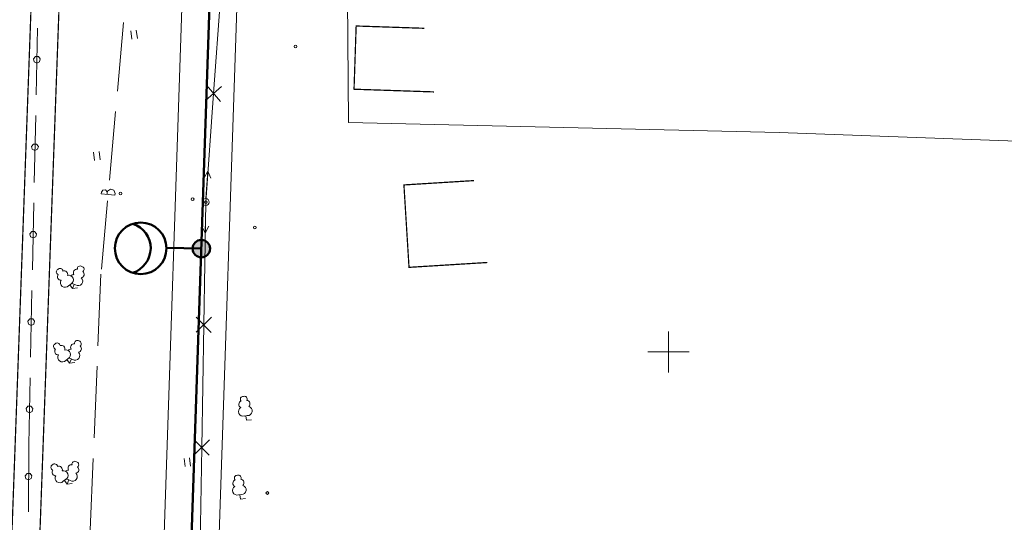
# Model space of a CAD drawing. Header units: millimetres. Extents: x 0 to 1188, y 0 to 841.
# Tile 62 of 76: x 693 to 837, y 597 to 671. Entities that reach past the tile are written whole.
import ezdxf

# ---------------------------------------------------------------- set-up
doc = ezdxf.new("R2010")
doc.units = ezdxf.units.MM
for name, pattern in [('K5LT32789', [0]), ('K5LT32797', [0]), ('K5LT32809', [0]), ('K5LT32813', [0]), ('K5LT32814', [0]), ('K5LT32815', [3.5, 2.5, -1]), ('K5LT32819', [0]), ('K5LT32822', [0]), ('K5LT32827', [0]), ('K5LT_BASIC', [0])]:
    doc.linetypes.add(name, pattern=pattern)
doc.layers.add('Системный слой', color=7, linetype='Continuous')

# ---------------------------------------------------------------- blocks, each defined once
blk = doc.blocks.new('U561')
at = {"layer": 'Системный слой', "color": 7, "linetype": 'K5LT32813', "lineweight": 18}
for p, q in [((721.65, 659.83), (723.93, 691.42)), ((720.47, 658.81), (722.83, 660.85)), ((722.67, 658.65), (720.63, 661.01)), ((720.51, 644.03), (721.65, 659.83)), ((719.93, 608.38), (720.51, 644.03)), ((719.1, 625.12), (721.34, 627.29)), ((721.31, 625.09), (719.14, 627.33)), ((718.81, 607.3), (721.05, 609.47)), ((721.01, 607.26), (718.85, 609.5)), ((719.64, 590.56), (719.93, 608.38))]:
    blk.add_line(p, q, dxfattribs=at)
blk = doc.blocks.new('U566')
at = {"layer": 'Системный слой', "color": 5, "linetype": 'K5LT32819', "lineweight": 18, "true_color": 0x0000ff}
for p, q in [((704.84, 623.16), (705.27, 633.55)), ((704.28, 609.79), (704.71, 620.17)), ((703.73, 596.41), (704.16, 606.79)), ((702.65, 594.61), (702.64, 594.37)), ((703.64, 594.32), (702.64, 594.37)), ((702.65, 594.61), (702.85, 594.92)), ((702.85, 594.92), (703.22, 594.96)), ((703.22, 594.96), (703.47, 594.69)), ((703.47, 594.69), (703.49, 594.56)), ((703.49, 594.56), (703.48, 594.33)), ((703.55, 594.78), (703.49, 594.56)), ((703.94, 595.1), (703.55, 594.78)), ((703.64, 594.32), (704.64, 594.28)), ((704.43, 594.98), (703.94, 595.1)), ((704.65, 594.53), (704.43, 594.98)), ((704.65, 594.53), (704.64, 594.28)), ((703.17, 583.03), (703.6, 593.41))]:
    blk.add_line(p, q, dxfattribs=at)
blk = doc.blocks.new('U570')
at = {"layer": 'Системный слой', "color": 6, "linetype": 'K5LT32822', "lineweight": 18, "true_color": 0xff00ff}
for p, q in [((696.05, 669.32), (695.85, 659.61)), ((695.74, 665.18), (695.47, 664.84)), ((695.47, 664.84), (695.57, 664.42)), ((695.57, 664.42), (695.95, 664.23)), ((696.18, 665.18), (695.74, 665.18)), ((695.95, 664.23), (696.34, 664.41)), ((696.45, 664.83), (696.18, 665.18)), ((696.34, 664.41), (696.45, 664.83)), ((695.79, 656.61), (695.58, 646.9)), ((695.47, 652.47), (695.2, 652.13)), ((695.2, 652.13), (695.3, 651.71)), ((695.3, 651.71), (695.68, 651.52)), ((695.91, 652.47), (695.47, 652.47)), ((695.68, 651.52), (696.07, 651.7)), ((696.18, 652.13), (695.91, 652.47)), ((696.07, 651.7), (696.18, 652.13)), ((695.52, 643.9), (695.31, 634.2)), ((695.21, 639.77), (694.93, 639.43)), ((694.93, 639.43), (695.03, 639)), ((695.03, 639), (695.41, 638.82)), ((695.64, 639.76), (695.21, 639.77)), ((695.41, 638.82), (695.81, 639)), ((695.91, 639.42), (695.64, 639.76)), ((695.81, 639), (695.91, 639.42)), ((695.25, 631.2), (695.04, 621.49)), ((694.94, 627.06), (694.66, 626.72)), ((694.66, 626.72), (694.76, 626.29)), ((694.76, 626.29), (695.14, 626.11)), ((695.37, 627.06), (694.94, 627.06)), ((695.14, 626.11), (695.54, 626.29)), ((695.64, 626.71), (695.37, 627.06)), ((695.54, 626.29), (695.64, 626.71)), ((694.98, 618.49), (694.78, 608.78)), ((694.67, 614.35), (694.4, 614.01)), ((695.1, 614.35), (694.67, 614.35)), ((695.37, 614.01), (695.1, 614.35)), ((694.4, 614.01), (694.5, 613.59)), ((694.5, 613.59), (694.87, 613.4)), ((694.87, 613.4), (695.27, 613.58)), ((695.27, 613.58), (695.37, 614.01)), ((694.78, 608.78), (694.73, 599)), ((694.53, 604.6), (694.27, 604.26)), ((694.27, 604.26), (694.37, 603.83)), ((694.97, 604.61), (694.53, 604.6)), ((695.24, 604.27), (694.97, 604.61)), ((695.15, 603.84), (695.24, 604.27)), ((694.37, 603.83), (694.75, 603.65)), ((694.75, 603.65), (695.15, 603.84))]:
    blk.add_line(p, q, dxfattribs=at)
blk = doc.blocks.new('U571')
at = {"layer": 'Системный слой', "color": 5, "linetype": 'K5LT32819', "lineweight": 18, "true_color": 0x0000ff}
for p, q in [((707.67, 660.16), (708.57, 670.12)), ((706.51, 647.22), (707.4, 657.18)), ((705.35, 645.48), (705.56, 645.78)), ((705.56, 645.78), (705.93, 645.79)), ((705.93, 645.79), (706.17, 645.51)), ((706.66, 645.9), (706.25, 645.6)), ((707.15, 645.76), (706.66, 645.9)), ((707.34, 645.3), (707.15, 645.76)), ((705.35, 645.48), (705.33, 645.23)), ((706.32, 645.14), (705.33, 645.23)), ((706.17, 645.51), (706.19, 645.38)), ((706.19, 645.38), (706.17, 645.16)), ((706.25, 645.6), (706.19, 645.38)), ((706.32, 645.14), (707.32, 645.05)), ((707.34, 645.3), (707.32, 645.05)), ((705.35, 634.28), (706.24, 644.23))]:
    blk.add_line(p, q, dxfattribs=at)
blk = doc.blocks.new('U724')
at = {"layer": 'Системный слой'}
h = blk.add_hatch(color=7, dxfattribs=at)
h.paths.add_polyline_path([(719.87, 637.27), (719.35, 638.43), (719.3, 638.4), (719.24, 638.37), (719.18, 638.34), (719.13, 638.3), (719.08, 638.26), (719.03, 638.22), (718.98, 638.18), (718.94, 638.13), (718.9, 638.09), (718.86, 638.04), (718.82, 637.99), (718.79, 637.93), (718.75, 637.88), (718.72, 637.82), (718.7, 637.76), (718.68, 637.7), (718.65, 637.64), (718.64, 637.58), (718.62, 637.52), (718.61, 637.45), (718.6, 637.39), (718.6, 637.33), (718.6, 637.26), (718.6, 637.2), (718.6, 637.14), (718.61, 637.07), (718.62, 637.01), (718.64, 636.95), (718.66, 636.89), (718.68, 636.83), (718.7, 636.77), (718.73, 636.71), (718.76, 636.65), (718.79, 636.6), (718.82, 636.54), (718.86, 636.49), (718.9, 636.44), (718.94, 636.39), (718.99, 636.35), (719.04, 636.31), (719.08, 636.26), (719.14, 636.23), (719.19, 636.19), (719.24, 636.16), (719.3, 636.13), (719.36, 636.1), (719.42, 636.08), (719.48, 636.05), (719.54, 636.04), (719.6, 636.02), (719.66, 636.01), (719.73, 636), (719.79, 635.99), (719.85, 635.99), (719.92, 635.99), (719.98, 636), (720.04, 636), (720.11, 636.01), (720.17, 636.03), (720.23, 636.04), (720.29, 636.06), (720.35, 636.08), (720.39, 636.1)])
h.paths.add_polyline_path([(720.57, 638.34), (720.51, 638.37), (720.45, 638.4), (720.4, 638.43), (720.34, 638.45), (720.28, 638.47), (720.22, 638.49), (720.16, 638.51), (720.09, 638.52), (720.03, 638.53), (719.97, 638.54), (719.9, 638.54), (719.84, 638.54), (719.77, 638.54), (719.71, 638.53), (719.65, 638.52), (719.59, 638.51), (719.52, 638.49), (719.46, 638.47), (719.4, 638.45), (719.35, 638.43), (719.87, 637.27), (720.39, 636.1), (720.45, 636.13), (720.5, 636.16), (720.56, 636.19), (720.61, 636.23), (720.66, 636.26), (720.71, 636.31), (720.76, 636.35), (720.8, 636.39), (720.85, 636.44), (720.89, 636.49), (720.92, 636.54), (720.96, 636.6), (720.99, 636.65), (721.02, 636.71), (721.05, 636.77), (721.07, 636.83), (721.09, 636.89), (721.11, 636.95), (721.12, 637.01), (721.13, 637.07), (721.14, 637.14), (721.15, 637.2), (721.15, 637.26), (721.15, 637.33), (721.14, 637.39), (721.13, 637.45), (721.12, 637.52), (721.11, 637.58), (721.09, 637.64), (721.07, 637.7), (721.05, 637.76), (721.02, 637.82), (720.99, 637.88), (720.96, 637.93), (720.93, 637.99), (720.89, 638.04), (720.85, 638.09), (720.81, 638.13), (720.76, 638.18), (720.71, 638.22), (720.67, 638.26), (720.61, 638.3)])
at = {"layer": 'Системный слой', "color": 7, "linetype": 'K5LT_BASIC', "lineweight": 50}
blk.add_circle((719.87, 637.27), 1.27, dxfattribs=at)
blk = doc.blocks.new('U734')
at = {"layer": 'Системный слой', "color": 7, "linetype": 'K5LT_BASIC', "lineweight": 50}
blk.add_line((714.81, 637.39), (719.87, 637.27), dxfattribs=at)
blk.add_circle((711.06, 637.31), 3.75, dxfattribs=at)
blk.add_arc((708.76, 637.32), 3.75, 287.3803, 71.7559, dxfattribs=at)
blk = doc.blocks.new('U778')
at = {"layer": 'Системный слой', "color": 7, "linetype": 'K5LT32797', "lineweight": 18}
blk.add_circle((720.51, 644.03), 0.5, dxfattribs=at)
blk = doc.blocks.new('U779')
at = {"layer": 'Системный слой', "color": 7, "linetype": 'K5LT32797', "lineweight": 18}
for p, q in [((720.84, 648.52), (720.27, 647.56)), ((720.55, 644.53), (720.84, 648.52)), ((720.84, 648.52), (721.26, 647.49))]:
    blk.add_line(p, q, dxfattribs=at)
blk = doc.blocks.new('U780')
at = {"layer": 'Системный слой', "color": 7, "linetype": 'K5LT32797', "lineweight": 18}
for p, q in [((720.51, 643.53), (720.44, 639.53)), ((720.44, 639.53), (719.96, 640.54)), ((720.44, 639.53), (720.96, 640.53))]:
    blk.add_line(p, q, dxfattribs=at)
blk = doc.blocks.new('U870')
at = {"layer": 'Системный слой', "color": 7, "linetype": 'K5LT32797', "lineweight": 18}
for p, q in [((725.26, 601.48), (725.69, 601.53)), ((725.48, 601.5), (725.56, 600.85)), ((725.56, 600.85), (726.3, 600.94))]:
    blk.add_line(p, q, dxfattribs=at)
for centre, radius, start, end in [((725.09, 603.91), 0.415, 85.6138, 220.3823), ((725.26, 603.93), 0.415, 333.8281, 108.5966), ((724.97, 603.17), 0.512, 112.6034, 243.3064), ((725.56, 603.24), 0.512, 310.904, 81.6069), ((725.72, 602.2), 0.673, 267.4076, 75.424), ((725.07, 602.12), 0.673, 118.7863, 286.8027)]:
    blk.add_arc(centre, radius, start, end, dxfattribs=at)
blk = doc.blocks.new('U871')
at = {"layer": 'Системный слой', "color": 7, "linetype": 'K5LT32797', "lineweight": 18}
for p, q in [((726.13, 612.94), (726.56, 613)), ((726.35, 612.97), (726.43, 612.32)), ((726.43, 612.32), (727.17, 612.41))]:
    blk.add_line(p, q, dxfattribs=at)
for centre, radius, start, end in [((725.96, 615.38), 0.415, 85.6138, 220.3823), ((726.13, 615.4), 0.415, 333.8281, 108.5966), ((725.94, 613.59), 0.673, 118.7863, 286.8027), ((725.84, 614.64), 0.512, 112.6034, 243.3064), ((726.43, 614.71), 0.512, 310.904, 81.6069), ((726.59, 613.67), 0.673, 267.4076, 75.424)]:
    blk.add_arc(centre, radius, start, end, dxfattribs=at)
blk = doc.blocks.new('U873')
at = {"layer": 'Системный слой', "color": 7, "linetype": 'K5LT32797', "lineweight": 18}
for p, q in [((699.79, 603.45), (700.13, 603.71)), ((699.96, 603.58), (700.35, 603.06)), ((700.61, 603.66), (700.35, 603.06)), ((700.35, 603.06), (701.1, 603.15)), ((700.41, 603.75), (700.81, 603.58))]:
    blk.add_line(p, q, dxfattribs=at)
for centre, radius, start, end in [((698.42, 605.47), 0.415, 115.6138, 250.3823), ((698.55, 605.57), 0.415, 3.8281, 138.5966), ((699.16, 605.13), 0.512, 340.904, 111.6069), ((701.01, 605.36), 0.512, 82.6034, 213.3064), ((701.48, 605.94), 0.415, 55.6138, 190.3823), ((701.63, 605.87), 0.415, 303.8281, 78.5966), ((698.69, 604.77), 0.512, 142.6034, 273.3064), ((699.29, 603.91), 0.673, 148.7863, 316.8027), ((699.82, 604.31), 0.673, 297.4076, 105.424), ((700.56, 604.4), 0.673, 88.7863, 130.9827), ((701.17, 604.15), 0.673, 237.4076, 45.424), ((701.55, 605.13), 0.512, 280.904, 51.6069), ((700.56, 604.4), 0.673, 243.2276, 256.8027)]:
    blk.add_arc(centre, radius, start, end, dxfattribs=at)
blk = doc.blocks.new('U874')
at = {"layer": 'Системный слой', "color": 7, "linetype": 'K5LT32797', "lineweight": 18}
for p, q in [((700.16, 621.02), (700.5, 621.28)), ((700.33, 621.15), (700.73, 620.63)), ((700.98, 621.23), (700.73, 620.63)), ((700.73, 620.63), (701.47, 620.72)), ((700.78, 621.32), (701.18, 621.15))]:
    blk.add_line(p, q, dxfattribs=at)
for centre, radius, start, end in [((698.8, 623.05), 0.415, 115.6138, 250.3823), ((698.93, 623.15), 0.415, 3.8281, 138.5966), ((699.53, 622.7), 0.512, 340.904, 111.6069), ((701.38, 622.93), 0.512, 82.6034, 213.3064), ((701.85, 623.51), 0.415, 55.6138, 190.3823), ((701.92, 622.7), 0.512, 280.904, 51.6069), ((702.01, 623.45), 0.415, 303.8281, 78.5966), ((699.06, 622.34), 0.512, 142.6034, 273.3064), ((699.67, 621.48), 0.673, 148.7863, 316.8027), ((700.19, 621.88), 0.673, 297.4076, 105.424), ((700.94, 621.97), 0.673, 88.7863, 130.9827), ((700.94, 621.97), 0.673, 243.2276, 256.8027), ((701.54, 621.72), 0.673, 237.4076, 45.424)]:
    blk.add_arc(centre, radius, start, end, dxfattribs=at)
blk = doc.blocks.new('U875')
at = {"layer": 'Системный слой', "color": 7, "linetype": 'K5LT32797', "lineweight": 18}
for p, q in [((700.56, 631.86), (700.91, 632.12)), ((700.74, 631.99), (701.13, 631.46)), ((701.39, 632.07), (701.13, 631.46)), ((701.13, 631.46), (701.87, 631.56)), ((701.19, 632.15), (701.59, 631.99))]:
    blk.add_line(p, q, dxfattribs=at)
for centre, radius, start, end in [((699.2, 633.88), 0.415, 115.6138, 250.3823), ((699.33, 633.98), 0.415, 3.8281, 138.5966), ((701.78, 633.76), 0.512, 82.6034, 213.3064), ((702.26, 634.34), 0.415, 55.6138, 190.3823), ((702.41, 634.28), 0.415, 303.8281, 78.5966), ((699.47, 633.18), 0.512, 142.6034, 273.3064), ((699.93, 633.53), 0.512, 340.904, 111.6069), ((700.6, 632.72), 0.673, 297.4076, 105.424), ((701.34, 632.81), 0.673, 88.7863, 130.9827), ((701.95, 632.55), 0.673, 237.4076, 45.424), ((702.32, 633.53), 0.512, 280.904, 51.6069), ((700.07, 632.32), 0.673, 148.7863, 316.8027), ((701.34, 632.81), 0.673, 243.2276, 256.8027)]:
    blk.add_arc(centre, radius, start, end, dxfattribs=at)
blk = doc.blocks.new('U1051')
at = {"layer": 'Системный слой', "color": 7, "linetype": 'K5LT32797', "lineweight": 18}
for p, q in [((717.51, 605.58), (717.36, 606.77)), ((718.3, 605.67), (718.15, 606.87))]:
    blk.add_line(p, q, dxfattribs=at)
blk = doc.blocks.new('U1052')
at = {"layer": 'Системный слой', "color": 7, "linetype": 'K5LT32797', "lineweight": 18}
for p, q in [((704.35, 650.09), (704.21, 651.29)), ((705.15, 650.19), (705, 651.38))]:
    blk.add_line(p, q, dxfattribs=at)
blk = doc.blocks.new('U1053')
at = {"layer": 'Системный слой', "color": 7, "linetype": 'K5LT32797', "lineweight": 18}
for p, q in [((709.77, 667.71), (709.62, 668.9)), ((710.57, 667.81), (710.42, 669))]:
    blk.add_line(p, q, dxfattribs=at)

msp = doc.modelspace()

# ---------------------------------------------------------------- linework, layer by layer
at = {"layer": 'Системный слой', "color": 1, "linetype": 'K5LT32809', "lineweight": 18, "true_color": 0xff0000}
for p, q in [((697.088189, 77.988277), (719.750355, 752.778171)), ((705.11633, 78.691888), (727.745848, 752.509651))]:
    msp.add_line(p, q, dxfattribs=at)
at = {"layer": 'Системный слой', "color": 7, "linetype": 'K5LT_BASIC', "lineweight": 50}
msp.add_line((701.102259, 78.340082), (723.748101, 752.643911), dxfattribs=at)
at = {"layer": 'Системный слой', "color": 5, "linetype": 'K5LT32827', "lineweight": 18, "true_color": 0x0000ff}
for p, q in [((741.277724, 655.619476), (740.732887, 722.727422)), ((803.882505, 654.131703), (741.277724, 655.619476)), ((1000.303903, 646.911832), (803.882505, 654.131703))]:
    msp.add_line(p, q, dxfattribs=at)
at = {"layer": 'Системный слой', "color": 3, "linetype": 'K5LT32814', "lineweight": 18, "true_color": 0x00ff00}
for p, q in [((787.801957, 625.244341), (787.802504, 619.244341)), ((790.802231, 622.244614), (784.802231, 622.244068))]:
    msp.add_line(p, q, dxfattribs=at)
at = {"layer": 'Системный слой', "color": 7, "linetype": 'K5LT32789', "const_width": 0.18}
for points in [[(693.966638, 439.365985), (690.900787, 485.321671), (690.336884, 541.070025), (695.976048, 695.924704), (689.99409, 747.401317)], [(742.077361, 660.433152), (742.386781, 669.6209), (752.278541, 669.287771), (742.386781, 669.6209), (742.077361, 660.433152), (753.699694, 660.041742)], [(750.073753, 634.545763), (749.331856, 646.522807), (759.535897, 647.154878), (749.331856, 646.522807), (750.073753, 634.545763), (761.463817, 635.2513)]]:
    msp.add_lwpolyline(points, dxfattribs=at)
at = {"layer": 'Системный слой', "color": 7, "linetype": 'K5LT32815', "const_width": 0.18}
msp.add_lwpolyline([(698.042089, 439.530045), (694.976238, 485.48573), (694.412334, 541.234085), (700.051498, 696.088763), (694.236088, 746.106805)], dxfattribs=at)
at = {"layer": 'Системный слой', "color": 7, "linetype": 'K5LT32797', "lineweight": 18}
for centre in [(733.566105, 666.642093), (708.111737, 645.273521), (718.609012, 644.45969), (720.514286, 644.034087), (727.647233, 640.329924), (729.474549, 601.755727)]:
    msp.add_circle(centre, 0.2, dxfattribs=at)

# ---------------------------------------------------------------- block references
at = {"layer": 'Системный слой'}
for name in ['U571', 'U561', 'U570', 'U1053', 'U1052', 'U779', 'U778', 'U780', 'U734', 'U724', 'U875', 'U566', 'U874', 'U871', 'U873', 'U1051', 'U870']:
    msp.add_blockref(name, (0, 0), dxfattribs=at)

doc.saveas('drawing.dxf')
